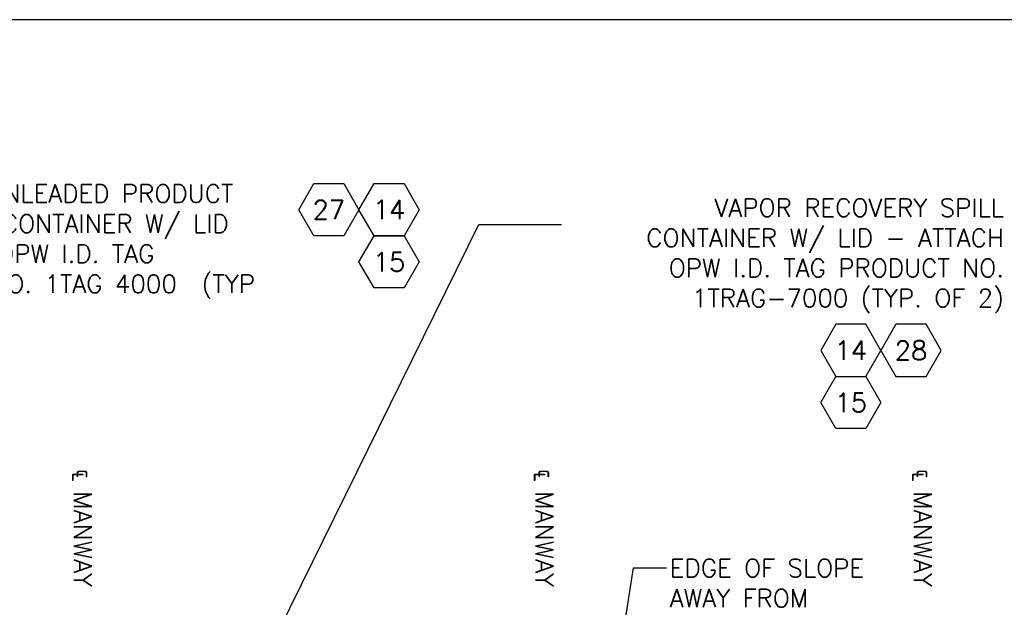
# Model space of a CAD drawing. Extents: x 2360 to 5106, y -824 to 622.
# Tile 71 of 124: x 3452 to 3574, y 549 to 622. Entities that reach past the tile are written whole.
import ezdxf
from ezdxf.enums import TextEntityAlignment as Align

# ---------------------------------------------------------------- set-up
doc = ezdxf.new("R2010")
doc.units = 0
doc.header["$MEASUREMENT"] = 0
doc.layers.get('0').update_dxf_attribs({"linetype": 'CONTINUOUS'})
doc.layers.add('FREEZE-OUTLINE-TITLES', color=60, linetype='CONTINUOUS')
doc.layers.add('TEXT', color=3, linetype='CONTINUOUS')
doc.styles.add('SIMPLEX', font='simplex')
doc.styles.add('TANK-SLAB$0$SIMPLEX', font='simplex')
doc.dimstyles.new('DIM48', dxfattribs={"dimscale": 48, "dimtxt": 0.09375, "dimasz": 0.09375, "dimexe": 0.0625, "dimexo": 0.0625, "dimgap": 0.0625, "dimtad": 1, "dimdec": 4, "dimzin": 3, "dimdsep": 46, "dimlunit": 4, "dimtxsty": 'SIMPLEX', "dimcen": 0, "dimclrd": 3, "dimclre": 3, "dimclrt": 3, "dimadec": 0, "dimazin": 0, "dimtfac": 1, "dimtdec": 4, "dimtofl": 0, "dimtmove": 2, "dimatfit": 3, "dimfxl": 1, "dimfrac": 2, "dimtolj": 1, "dimtzin": 3, "dimarcsym": 0})

# ---------------------------------------------------------------- blocks, each defined once
blk = doc.blocks.new('TANK-SLAB$0$HEX')
at = {"color": 3}
blk.add_lwpolyline([(-0.0577, 0.1), (-0.1155, 0), (-0.0577, -0.1), (0.0577, -0.1), (0.1155, 0), (0.0577, 0.1)], close=True, dxfattribs=at)
at = {"color": 3, "style": 'TANK-SLAB$0$SIMPLEX'}
blk.add_attdef('D#', text='', height=0.08, dxfattribs=at).set_placement((0, 0), align=Align.MIDDLE)

msp = doc.modelspace()

# ---------------------------------------------------------------- linework, layer by layer
at = {"layer": 'FREEZE-OUTLINE-TITLES', "color": 60, "linetype": 'Continuous'}
msp.add_lwpolyline([(3992.18868, 621.90712), (2876.18868, 621.90712), (2876.18868, 294.21628), (3992.18868, 294.21628)], close=True, dxfattribs=at)

# ---------------------------------------------------------------- block references
at = {"layer": 'TEXT'}
ref = msp.add_blockref('TANK-SLAB$0$HEX', (3490.35051, 598.23084), dxfattribs=dict(at, xscale=-32.48674340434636, yscale=32.48674340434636, zscale=32.48674340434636))
ref.add_attrib('D#', '27', dxfattribs={"layer": '0', "height": 2.3625, "style": 'TANK-SLAB$0$SIMPLEX'}).set_placement((3490.35051, 598.23084), align=Align.MIDDLE)
ref = msp.add_blockref('TANK-SLAB$0$HEX', (3497.853, 598.23084), dxfattribs=dict(at, xscale=-32.48674340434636, yscale=32.48674340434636, zscale=32.48674340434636))
ref.add_attrib('D#', '14', dxfattribs={"layer": '0', "height": 2.3625, "style": 'TANK-SLAB$0$SIMPLEX'}).set_placement((3497.853, 598.23084), align=Align.MIDDLE)
ref = msp.add_blockref('TANK-SLAB$0$HEX', (3497.853, 591.73349), dxfattribs=dict(at, xscale=-32.48674340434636, yscale=32.48674340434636, zscale=32.48674340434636))
ref.add_attrib('D#', '15', dxfattribs={"layer": '0', "height": 2.3625, "style": 'TANK-SLAB$0$SIMPLEX'}).set_placement((3497.853, 591.73349), align=Align.MIDDLE)
ref = msp.add_blockref('TANK-SLAB$0$HEX', (3555.36996, 580.70424), dxfattribs=dict(at, xscale=32.48674340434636, yscale=32.48674340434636, zscale=32.48674340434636))
ref.add_attrib('D#', '14', dxfattribs={"layer": '0', "height": 2.3625, "style": 'TANK-SLAB$0$SIMPLEX'}).set_placement((3555.36996, 580.70424), align=Align.MIDDLE)
ref = msp.add_blockref('TANK-SLAB$0$HEX', (3562.87245, 580.70424), dxfattribs=dict(at, xscale=32.48674340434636, yscale=32.48674340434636, zscale=32.48674340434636))
ref.add_attrib('D#', '28', dxfattribs={"layer": '0', "height": 2.3625, "style": 'TANK-SLAB$0$SIMPLEX'}).set_placement((3562.87245, 580.70424), align=Align.MIDDLE)
ref = msp.add_blockref('TANK-SLAB$0$HEX', (3555.36996, 574.2069), dxfattribs=dict(at, xscale=-32.48674340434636, yscale=32.48674340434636, zscale=32.48674340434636))
ref.add_attrib('D#', '15', dxfattribs={"layer": '0', "height": 2.3625, "style": 'TANK-SLAB$0$SIMPLEX'}).set_placement((3555.36996, 574.2069), align=Align.MIDDLE)

# ---------------------------------------------------------------- texts
at = {"layer": 'TEXT', "char_height": 2.25, "width": 52.9500821, "style": 'SIMPLEX'}
for s, insert, attachment_point in [('PREMIUM UNLEADED PRODUCT FILL SPILL CONTAINER W/ LID - ATTACH OPW I.D. TAG PRODUCT NO. 1TAG 4000  (TYP OF 2)', (3432.75215, 601.37043), 1), ('VAPOR RECOVERY SPILL CONTAINER W/ LID - ATTACH OPW I.D. TAG PRODUCT NO. 1TRAG-7000 (TYP. OF 2)', (3574.45004, 599.59779), 3), ('EDGE OF SLOPE\\PAWAY FROM\\PMANHOLES\\P(SEE DTLS.)', (3532.82897, 554.7034), 1)]:
    msp.add_mtext(s, dxfattribs=dict(at, insert=insert, attachment_point=attachment_point))
at = {"layer": 'TEXT', "char_height": 2.25, "width": 19.5190601, "attachment_point": 9, "rotation": 270, "style": 'SIMPLEX'}
for insert in [(3458.34713, 551.21802), (3515.86879, 551.21797), (3562.98565, 551.21802)]:
    msp.add_mtext('℄ MANWAY', dxfattribs=dict(at, insert=insert))

# ---------------------------------------------------------------- leaders
at = {"layer": 'TEXT'}
for points in [[(3463.6816, 504.38936), (3509.03724, 596.37341), (3519.31419, 596.37341)], [(3520.20807, 502.4882), (3528.3129, 553.63116), (3532.41331, 553.63116)]]:
    msp.add_leader(points, dimstyle='DIM48', override={"dimgap": 0.0625, "dimtad": 0}, dxfattribs=at)

doc.saveas('drawing.dxf')
